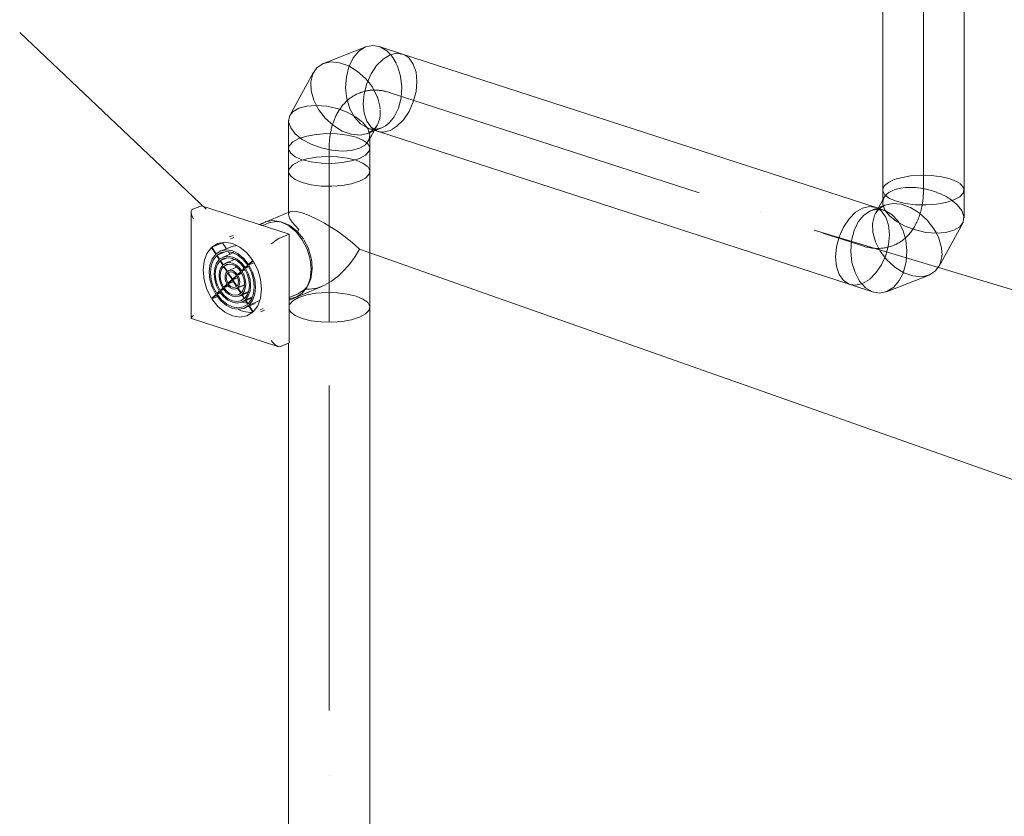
# Model space of a CAD drawing. Header units: millimetres. Extents: x 37142 to 74566, y 2709 to 34045.
# Tile 23 of 58: x 45538 to 47053, y 13811 to 15037. Entities that reach past the tile are written whole.
import ezdxf

# ---------------------------------------------------------------- set-up
doc = ezdxf.new("R2010")
doc.units = ezdxf.units.MM
doc.linetypes.add('ADSK_Осевая', pattern=[700, 500, -100, 0, -100])
for name, color, linetype, lineweight in [('G-____-____-DIMS', 111, 'Continuous', 9), ('M-EQPM-___-IDEN', 50, 'Continuous', 20), ('M-EQPM-____-OTLN', 50, 'Continuous', 20), ('M-HVAC-DUCT-CNTR', 70, 'ADSK_Осевая', 20), ('M-HVAC-DUCT-OTLN', 70, 'Continuous', 20)]:
    doc.layers.add(name, color=color, linetype=linetype, lineweight=lineweight)

# ---------------------------------------------------------------- blocks, each defined once
blk = doc.blocks.new('ADSK_Отвод_Круглый - Стандарт-V6-3D Вент Left')
at = {"layer": 'M-HVAC-DUCT-OTLN', "color": 5}
for p, q in [((46070.8, 14995.1), (46005.5, 14969.5)), ((46127.1, 14984), (46090.9, 14995.7)), ((46004.9, 14969.3), (46005.5, 14969.5)), ((45990, 14955.9), (45953.7, 14889.6)), ((45951.6, 14881.5), (45951.6, 14838.6)), ((46072.9, 14861.7), (46087.7, 14867.5)), ((46074.5, 14869.6), (46088.5, 14865.1)), ((46074.5, 14850), (46083.7, 14866.7)), ((46076.6, 14838.6), (46076.6, 14858.1))]:
    blk.add_line(p, q, dxfattribs=at)
at = {"layer": 'M-HVAC-DUCT-OTLN', "color": 171}
for p, q in [((46133.4, 14980.8), (46128.5, 14983.5)), ((46055.5, 14887), (46066.2, 14878.4)), ((46066.4, 14878.2), (46072.7, 14870.4)), ((46081.4, 14866.7), (46073.5, 14861.9)), ((46083, 14868.1), (46074.8, 14869.5)), ((46087.7, 14867.5), (46088.8, 14867.9)), ((46088.8, 14867.9), (46094.7, 14870.2)), ((46099.4, 14864.1), (46107.8, 14866.4)), ((46107.8, 14866.4), (46110.2, 14867.5)), ((46076.4, 14855.3), (46075.4, 14851.7))]:
    blk.add_line(p, q, dxfattribs=at)
at = {"layer": 'M-HVAC-DUCT-OTLN', "color": 151}
for p, q in [((46073.7, 14942.2), (46077.7, 14937.1)), ((46077.8, 14936.9), (46080.6, 14932.8)), ((46092.8, 14898.3), (46092.7, 14889.9)), ((46092.7, 14889.8), (46092, 14884.9)), ((46083.1, 14868.2), (46081.9, 14867.1)), ((46084.1, 14869.3), (46083.1, 14868.3)), ((46083.8, 14866.9), (46084.2, 14867.5)), ((46088.3, 14875.1), (46084.2, 14869.3)), ((46084.5, 14868.2), (46085, 14869.1)), ((46085, 14869.2), (46088.3, 14875.1)), ((46095.3, 14870.5), (46086.7, 14868.3)), ((46097.8, 14871.6), (46095.3, 14870.5)), ((46100.5, 14873.2), (46098, 14871.8))]:
    blk.add_line(p, q, dxfattribs=at)
at = {"layer": 'M-HVAC-DUCT-OTLN', "color": 7}
blk.add_line((46084.2, 14867.5), (46084.5, 14868.2), dxfattribs=at)
at = {"layer": 'M-HVAC-DUCT-OTLN', "color": 5}
for points in [[(46041.3, 14915.5, 0), (46039.5, 14932.1, 0), (46040.6, 14948.9, 0), (46044.6, 14964.5, 0), (46051.2, 14977.9, 0), (46059.9, 14988.3, 0), (46070.2, 14994.9, 0)], [(46070.2, 14994.9, 0), (46081.3, 14997.2, 0), (46092.5, 14995.1, 0)], [(46107.8, 14982.7, 0), (46097.1, 14976.2, 0), (46087.1, 14966.3, 0), (46078.6, 14953.5, 0), (46072, 14938.7, 0), (46067.9, 14922.9, 0), (46066.5, 14907.3, 0)], [(46128.5, 14983.5, 0), (46118.5, 14985.1, 0), (46107.8, 14982.7, 0)], [(45997.9, 14898.4, 0), (45990.4, 14912.9, 0), (45986.3, 14927.5, 0), (45985.7, 14941.4, 0), (45988.8, 14953.5, 0), (45995.4, 14963, 0), (46004.9, 14969.3, 0)], [(46074.5, 14869.6, 0), (46072.9, 14870.2, 0), (46062.3, 14876.5, 0), (46053.2, 14886.7, 0), (46046, 14899.9, 0), (46041.3, 14915.5, 0)], [(46073.5, 14861.9, 0), (46061.6, 14859.3, 0), (46048.2, 14860.5, 0), (46034.2, 14865.5, 0), (46020.6, 14873.9, 0), (46008.1, 14885.1, 0), (45997.9, 14898.4, 0)], [(46066.5, 14907.3, 0), (46067.9, 14892.9, 0), (46072, 14880.6, 0), (46078.6, 14871.2, 0), (46087.1, 14865.6, 0), (46088.5, 14865.1, 0)], [(45972.8, 14852.6, 0), (45962, 14861.1, 0), (45954.9, 14870.3, 0), (45951.7, 14879.4, 0), (45952.9, 14887.8, 0), (45953.7, 14889.6, 0)], [(46061, 14839, 0), (46048.7, 14835.6, 0), (46034, 14834.5, 0), (46018, 14835.9, 0), (46001.7, 14839.5, 0), (45986.3, 14845.2, 0), (45972.8, 14852.6, 0)], [(46075.4, 14851.7, 0), (46070.1, 14844.5, 0), (46061, 14839, 0)], [(45972.8, 14821.4, 0), (45962, 14825.9, 0), (45954.9, 14831.3, 0), (45951.7, 14837.2, 0), (45951.6, 14838.6, 0)], [(46076.5, 14840.1, 0), (46075.4, 14834.1, 0), (46070.1, 14828.4, 0), (46061, 14823.4, 0)], [(46061, 14823.4, 0), (46048.7, 14819.5, 0), (46034, 14816.9, 0), (46018, 14815.7, 0), (46001.7, 14816.1, 0), (45986.3, 14818.1, 0), (45972.8, 14821.4, 0)]]:
    blk.add_polyline3d(points, dxfattribs=at)
at = {"layer": 'M-HVAC-DUCT-OTLN', "color": 171}
for points in [[(46092.5, 14995.1, 0), (46103.1, 14988.8, 0), (46108.7, 14983.2, 0)], [(46005.8, 14969.6, 0), (46016.8, 14971.9, 0), (46030.2, 14970.7, 0), (46044.2, 14965.7, 0), (46057.9, 14957.3, 0), (46070.3, 14946.1, 0), (46073.7, 14942.2, 0)], [(46149.2, 14941.7, 0), (46147.8, 14956.2, 0), (46143.6, 14968.5, 0), (46137.1, 14977.8, 0), (46133.8, 14980.6, 0)], [(46110.6, 14867.7, 0), (46118.5, 14872.8, 0), (46128.5, 14882.8, 0), (46137.1, 14895.6, 0), (46143.6, 14910.4, 0), (46147.8, 14926.1, 0), (46149.2, 14941.7, 0)], [(45954, 14890.1, 0), (45958.2, 14895.1, 0), (45967.3, 14900.6, 0)], [(45967.3, 14900.6, 0), (45979.6, 14904, 0), (45994.2, 14905, 0)], [(45994.4, 14905, 0), (46010.2, 14903.7, 0), (46026.5, 14900.1, 0), (46041.9, 14894.4, 0), (46055.5, 14887, 0)], [(46072.9, 14870.1, 0), (46073.4, 14869.3, 0), (46075.9, 14863.2, 0)], [(45951.6, 14839.1, 0), (45952.9, 14843.2, 0), (45958.2, 14848.9, 0), (45967.3, 14853.8, 0)], [(45967.3, 14853.8, 0), (45979.6, 14857.8, 0), (45994.2, 14860.4, 0)], [(45994.6, 14860.4, 0), (46010.2, 14861.5, 0), (46026.5, 14861.1, 0), (46041.9, 14859.2, 0), (46055.5, 14855.8, 0)], [(46055.5, 14855.8, 0), (46066.2, 14851.3, 0), (46072, 14847.3, 0)], [(46076, 14862.7, 0), (46076.5, 14860.2, 0), (46076.4, 14855.5, 0)], [(46088.8, 14865, 0), (46097.1, 14863.9, 0), (46099.3, 14864.1, 0)], [(46072.2, 14847.1, 0), (46073.4, 14845.9, 0), (46076.5, 14840.1, 0)]]:
    blk.add_polyline3d(points, dxfattribs=at)
at = {"layer": 'M-HVAC-DUCT-OTLN', "color": 151}
for points in [[(46109.2, 14982.6, 0), (46112.3, 14978.7, 0), (46117.3, 14970, 0)], [(46117.5, 14969.6, 0), (46119.4, 14965.4, 0), (46124.1, 14949.9, 0)], [(46124.1, 14949.9, 0), (46125.9, 14933.2, 0), (46124.8, 14916.5, 0), (46120.8, 14900.8, 0), (46114.3, 14887.4, 0), (46108.1, 14879.5, 0)], [(46080.6, 14932.8, 0), (46088.1, 14918.3, 0), (46088.8, 14916.5, 0)], [(46088.9, 14916.2, 0), (46092.2, 14903.7, 0), (46092.7, 14899.4, 0)], [(46091.9, 14884.6, 0), (46089.6, 14877.7, 0), (46088.4, 14875.3, 0)], [(46086.6, 14868.3, 0), (46084.1, 14868.1, 0), (46083, 14868.1, 0)], [(46107.7, 14879.1, 0), (46105.5, 14877, 0), (46100.8, 14873.4, 0)]]:
    blk.add_polyline3d(points, dxfattribs=at)
blk = doc.blocks.new('ADSK_Отвод_Круглый - Стандарт-V7-3D Вент Left')
at = {"layer": 'M-HVAC-DUCT-OTLN', "color": 171}
for p, q in [((46881.8, 14789.8), (46876.4, 14787.2)), ((46887, 14791.7), (46881.8, 14789.8)), ((46970, 14791.8), (46963.9, 14793.6)), ((46976, 14789.6), (46970, 14791.8)), ((46991.1, 14776), (46990.4, 14778.2)), ((46868.5, 14763.8), (46869.2, 14764.8)), ((46869.4, 14765.1), (46870.4, 14766.4)), ((46848.2, 14743.1), (46858.4, 14745.1)), ((46855.7, 14747.7), (46857.4, 14746.9)), ((46859.5, 14745.1), (46868.9, 14743.4)), ((46868.3, 14743.7), (46861.1, 14746)), ((46869.4, 14751.4), (46862.5, 14748.7)), ((46869.1, 14743.4), (46869.9, 14743.1)), ((46944.9, 14714.9), (46948.7, 14708.3)), ((46956.6, 14685.4), (46957.3, 14674.6)), ((46845.7, 14637), (46835, 14630.6))]:
    blk.add_line(p, q, dxfattribs=at)
at = {"layer": 'M-HVAC-DUCT-OTLN', "color": 5}
for p, q in [((46866.2, 14774.6), (46866.2, 14755.1)), ((46991.2, 14731.8), (46991.2, 14774.6)), ((46868.3, 14763.3), (46854.4, 14737.9)), ((46862.5, 14748.7), (46848.1, 14743)), ((46859.2, 14746.6), (46854.2, 14748.2)), ((46847.5, 14742.8), (46848.1, 14743)), ((46952.8, 14657.4), (46989.1, 14723.7)), ((46872, 14618.1), (46937.3, 14643.7)), ((46815.7, 14629.3), (46851.9, 14617.5))]:
    blk.add_line(p, q, dxfattribs=at)
at = {"layer": 'M-HVAC-DUCT-OTLN', "color": 151}
for p, q in [((46881.8, 14774.2), (46887, 14776)), ((46876.3, 14771.4), (46881.8, 14774.2)), ((46949, 14771.1), (46956.5, 14768.1)), ((46956.9, 14767.9), (46963.5, 14764.6)), ((46963.6, 14764.5), (46970, 14760.7)), ((46970.2, 14760.6), (46972.9, 14758.7)), ((46857.4, 14746.9), (46858.9, 14746.1)), ((46858.7, 14745.1), (46859.5, 14745.1)), ((46861, 14746), (46859.2, 14746.6))]:
    blk.add_line(p, q, dxfattribs=at)
at = {"layer": 'M-HVAC-DUCT-OTLN', "color": 7}
blk.add_line((46858.9, 14746.1), (46859.9, 14745.5), dxfattribs=at)
at = {"layer": 'M-HVAC-DUCT-OTLN', "color": 171}
for points in [[(46963.5, 14793.7, 0), (46956.5, 14795.2, 0), (46941.1, 14797.1, 0), (46924.8, 14797.5, 0), (46908.8, 14796.4, 0), (46894.1, 14793.7, 0), (46887.5, 14791.9, 0)], [(46868.9, 14781.4, 0), (46867.4, 14779.2, 0), (46866.2, 14775.1, 0)], [(46876.1, 14787, 0), (46872.7, 14784.8, 0), (46869, 14781.5, 0)], [(46985.1, 14784.5, 0), (46980.8, 14787.3, 0), (46976.2, 14789.5, 0)], [(46990.4, 14778.2, 0), (46987.9, 14781.9, 0), (46985.2, 14784.4, 0)], [(46866.2, 14755.8, 0), (46867.4, 14761.5, 0), (46868.3, 14763.3, 0)], [(46854.7, 14738.6, 0), (46859.7, 14745, 0), (46869.3, 14751.3, 0)], [(46860.3, 14745.2, 0), (46864.2, 14742, 0), (46870.8, 14732.7, 0), (46874.9, 14720.4, 0), (46876.3, 14706.2, 0)], [(46869.9, 14751.6, 0), (46881.1, 14754, 0), (46894.5, 14752.7, 0), (46908.6, 14747.8, 0), (46922.2, 14739.4, 0), (46934.6, 14728.2, 0), (46944.9, 14714.9, 0)], [(46973, 14758.6, 0), (46980.8, 14752.1, 0), (46987.9, 14743, 0), (46991.1, 14733.9, 0)], [(46870.3, 14742.9, 0), (46880.5, 14736.7, 0), (46889.6, 14726.6, 0), (46896.8, 14713.3, 0), (46901.4, 14697.8, 0)], [(46876.3, 14705.9, 0), (46874.9, 14690.3, 0), (46870.8, 14674.6, 0), (46864.2, 14659.8, 0), (46855.7, 14647, 0), (46846.2, 14637.5, 0)], [(46948.9, 14708.1, 0), (46952.4, 14700.4, 0), (46956.5, 14685.7, 0)], [(46901.5, 14697.6, 0), (46903.3, 14681.1, 0), (46902.2, 14664.4, 0), (46898.2, 14648.8, 0), (46897.6, 14647.2, 0)], [(46957.2, 14674.2, 0), (46957.1, 14671.9, 0), (46954, 14659.8, 0)], [(46897.5, 14646.9, 0), (46891.6, 14635.3, 0), (46882.9, 14625, 0), (46872.6, 14618.4, 0)], [(46835, 14630.6, 0), (46824.3, 14628.1, 0), (46815.9, 14629.2, 0)]]:
    blk.add_polyline3d(points, dxfattribs=at)
at = {"layer": 'M-HVAC-DUCT-OTLN', "color": 5}
for points in [[(46866.2, 14774.6, 0), (46866.3, 14773.2, 0), (46869.4, 14767.3, 0), (46876.6, 14761.9, 0), (46887.3, 14757.4, 0)], [(46975.5, 14759.4, 0), (46984.6, 14764.4, 0), (46989.9, 14770.1, 0), (46991.1, 14776, 0)], [(46887.3, 14757.4, 0), (46900.8, 14754.1, 0), (46916.3, 14752.1, 0), (46932.6, 14751.7, 0), (46948.6, 14752.9, 0), (46963.2, 14755.5, 0), (46975.5, 14759.4, 0)], [(46793.6, 14671.5, 0), (46795, 14687.2, 0), (46799.1, 14702.9, 0), (46805.7, 14717.7, 0), (46814.3, 14730.5, 0), (46824.3, 14740.4, 0), (46835, 14746.9, 0)], [(46835, 14746.9, 0), (46845.7, 14749.3, 0), (46855.7, 14747.7, 0)], [(46887.3, 14726.3, 0), (46876.6, 14734.8, 0), (46869.4, 14743.9, 0), (46866.3, 14753.1, 0), (46866.2, 14755.8, 0)], [(46818.7, 14663.4, 0), (46816.9, 14680.1, 0), (46818, 14696.8, 0), (46822, 14712.4, 0), (46828.5, 14725.9, 0), (46837.2, 14736.2, 0), (46847.5, 14742.8, 0)], [(46862.2, 14680.4, 0), (46854.7, 14694.9, 0), (46850.6, 14709.6, 0), (46850.1, 14723.4, 0), (46853.2, 14735.5, 0), (46854.7, 14738.6, 0)], [(46991.1, 14733.9, 0), (46989.9, 14725.4, 0), (46984.6, 14718.2, 0), (46975.5, 14712.7, 0)], [(46975.5, 14712.7, 0), (46963.2, 14709.3, 0), (46948.6, 14708.2, 0), (46932.6, 14709.5, 0), (46916.3, 14713.2, 0), (46900.8, 14718.9, 0), (46887.3, 14726.3, 0)], [(46815.7, 14629.3, 0), (46814.3, 14629.8, 0), (46805.7, 14635.5, 0), (46799.1, 14644.8, 0), (46795, 14657.1, 0), (46793.6, 14671.5, 0)], [(46937.9, 14644, 0), (46926, 14641.3, 0), (46912.6, 14642.6, 0), (46898.6, 14647.5, 0), (46884.9, 14655.9, 0), (46872.5, 14667.1, 0), (46862.2, 14680.4, 0)], [(46872.6, 14618.4, 0), (46861.5, 14616.1, 0), (46850.3, 14618.1, 0), (46839.7, 14624.4, 0), (46830.5, 14634.6, 0), (46823.4, 14647.9, 0), (46818.7, 14663.4, 0)], [(46954, 14659.8, 0), (46947.4, 14650.3, 0), (46937.9, 14644, 0)]]:
    blk.add_polyline3d(points, dxfattribs=at)
at = {"layer": 'M-HVAC-DUCT-OTLN', "color": 151}
for points in [[(46887.2, 14776.1, 0), (46894.1, 14777.6, 0), (46900.6, 14778.4, 0)], [(46901, 14778.5, 0), (46908.8, 14778.7, 0), (46916.2, 14778.4, 0)], [(46916.6, 14778.4, 0), (46924.8, 14777.4, 0), (46932.6, 14775.9, 0)], [(46933, 14775.8, 0), (46941.1, 14773.8, 0), (46948.7, 14771.2, 0)], [(46870.6, 14766.6, 0), (46872.7, 14768.7, 0), (46876.2, 14771.3, 0)]]:
    blk.add_polyline3d(points, dxfattribs=at)
blk = doc.blocks.new('ADSK_Бытовой вентилятор накладной - 200-V10-3D Вент Left')
at = {"layer": 'M-EQPM-____-OTLN', "color": 5}
for p, q in [((45817.6, 14750.6), (45804.3, 14745.1)), ((45817.6, 14750.6), (45952.5, 14706.8)), ((45801.8, 14740.3), (45801.8, 14577.6)), ((45921.3, 14724), (45911.8, 14720)), ((45867.4, 14701.6), (45862.4, 14699.5)), ((45952.5, 14706.8), (45939.3, 14701.3)), ((45952.5, 14706.8), (45952.5, 14539.4)), ((45833.1, 14686.3), (45839.7, 14675.9)), ((45833.6, 14686.8), (45850.2, 14693.6)), ((45840.3, 14676.4), (45833.6, 14686.8)), ((45863.5, 14687.5), (45846.9, 14680.6)), ((45850.2, 14693.6), (45856.1, 14684.4)), ((45841.1, 14673.8), (45845, 14667.6)), ((45841.6, 14674.3), (45854.3, 14679.6)), ((45845.6, 14668.1), (45841.6, 14674.3)), ((45846.9, 14666), (45856.6, 14670)), ((45846.9, 14666), (45851.7, 14669.1)), ((45867.3, 14678.3), (45850.8, 14671.4)), ((45871.2, 14669), (45854.6, 14662.1)), ((45859.2, 14679.6), (45861.5, 14675.8)), ((45866, 14668.9), (45867, 14667.3)), ((45846.4, 14665.5), (45850.3, 14659.3)), ((45850.9, 14659.8), (45846.9, 14666)), ((45851.7, 14657.2), (45857, 14648.9)), ((45852.2, 14657.7), (45858.5, 14660.3)), ((45852.2, 14657.7), (45855.6, 14659.8)), ((45857.5, 14649.4), (45852.2, 14657.7)), ((45872, 14655.8), (45859.4, 14650.6)), ((45883.5, 14654.2), (45879.5, 14650.5)), ((45880, 14649.7), (45884, 14653.3)), ((45888.8, 14659), (45884.8, 14655.4)), ((45885.3, 14654.6), (45889.3, 14658.2)), ((45885.3, 14654.6), (45890.1, 14656.6)), ((45896.7, 14666.3), (45890.1, 14660.2)), ((45890.6, 14659.4), (45897.2, 14665.5)), ((45890.6, 14659.4), (45898.6, 14662.7)), ((45858.3, 14646.9), (45864.6, 14636.9)), ((45858.8, 14647.4), (45861.8, 14648.6)), ((45858.8, 14647.4), (45860.4, 14648.3)), ((45865.2, 14637.4), (45858.8, 14647.4)), ((45871.5, 14643.2), (45865.2, 14637.4)), ((45865.7, 14636.6), (45872.1, 14642.4)), ((45865.7, 14636.6), (45873.3, 14639.8)), ((45878.2, 14649.3), (45872.8, 14644.4)), ((45873.4, 14643.6), (45878.7, 14648.5)), ((45873.4, 14643.6), (45879.8, 14646.3)), ((45880, 14649.7), (45884.8, 14651.7)), ((45850.3, 14623.8), (45846.4, 14620.2)), ((45846.9, 14619.3), (45850.9, 14623)), ((45857, 14629.9), (45851.7, 14625)), ((45852.2, 14624.2), (45857.5, 14629.1)), ((45852.2, 14624.2), (45859.1, 14627.1)), ((45864.6, 14636.9), (45858.3, 14631.1)), ((45858.8, 14630.3), (45865.2, 14636.1)), ((45858.8, 14630.3), (45866.8, 14633.6)), ((45864.6, 14636.9), (45865.3, 14637.2)), ((45865.2, 14636.1), (45871.5, 14626.1)), ((45872.1, 14626.6), (45865.7, 14636.6)), ((45870.9, 14622.9), (45883.5, 14628.1)), ((45872.8, 14624.1), (45878.2, 14615.8)), ((45873.4, 14624.6), (45883.7, 14628.9)), ((45878.7, 14616.3), (45873.4, 14624.6)), ((45839.7, 14614.1), (45833.1, 14608)), ((45833.6, 14607.2), (45840.3, 14613.3)), ((45833.6, 14607.2), (45842.2, 14610.8)), ((45845, 14618.9), (45841.1, 14615.3)), ((45841.6, 14614.5), (45845.6, 14618.1)), ((45841.6, 14614.5), (45846.7, 14616.6)), ((45846.9, 14619.3), (45852.1, 14621.5)), ((45875.7, 14611.4), (45892.3, 14618.2)), ((45878.6, 14612.3), (45880.9, 14611.4)), ((45879.5, 14613.7), (45883.5, 14607.5)), ((45879.6, 14602.1), (45896.1, 14609)), ((45880, 14614.2), (45889.8, 14618.3)), ((45884, 14608), (45880, 14614.2)), ((45885.3, 14605.9), (45895.9, 14610.3)), ((45952.5, 14609.2), (45966.6, 14615)), ((45882.8, 14592.6), (45890.1, 14597.1)), ((45883.4, 14592.9), (45900, 14599.8)), ((45884.8, 14605.4), (45888.8, 14599.2)), ((45889.3, 14599.7), (45885.3, 14605.9)), ((45890.1, 14597.1), (45896.7, 14586.7)), ((45890.6, 14597.6), (45907.2, 14604.5)), ((45897.2, 14587.2), (45890.6, 14597.6)), ((45907.7, 14590.5), (45912.7, 14592.6)), ((45802.1, 14577.2), (45935.3, 14534)), ((45939.3, 14533.9), (45952.5, 14539.4))]:
    blk.add_line(p, q, dxfattribs=at)
at = {"layer": 'M-EQPM-____-OTLN', "color": 151}
for p, q in [((45938.2, 14725.8), (45938.9, 14725.7)), ((45940.1, 14725.4), (45940.8, 14725.3)), ((45941.2, 14725.2), (45942.1, 14724.9)), ((45981.5, 14628.4), (45979.1, 14624.8))]:
    blk.add_line(p, q, dxfattribs=at)
at = {"layer": 'M-EQPM-____-OTLN', "color": 171}
for p, q in [((45975.2, 14698.2), (45982.2, 14684.7)), ((45982.3, 14684.3), (45986.6, 14669.9)), ((45986.9, 14668.7), (45988.2, 14655.2)), ((45988.2, 14655.2), (45988.1, 14653.2))]:
    blk.add_line(p, q, dxfattribs=at)
at = {"layer": 'M-EQPM-____-OTLN', "color": 5}
for points in [[(45804.3, 14745.1, 0), (45802.9, 14744, 0), (45802, 14742.1, 0), (45801.8, 14739.7, 0), (45802.3, 14736.8, 0), (45803.5, 14733.7, 0), (45805.2, 14730.6, 0)], [(45925.1, 14691.7, 0), (45927.3, 14693.6, 0), (45929.8, 14695.5, 0), (45932.4, 14697.4, 0), (45934.9, 14699, 0), (45937.3, 14700.4, 0), (45939.3, 14701.3, 0)], [(45833.1, 14608, 0), (45826.1, 14621.8, 0), (45821.7, 14636.6, 0), (45820.2, 14651.3, 0), (45821.7, 14665.1, 0), (45826.1, 14677.1, 0), (45833.1, 14686.3, 0)], [(45833.6, 14686.8, 0), (45842.9, 14692.5, 0), (45853.6, 14694.4, 0), (45865.2, 14692.6, 0), (45876.7, 14687, 0), (45887.4, 14678, 0), (45896.7, 14666.3, 0)], [(45863.5, 14687.5, 0), (45864.1, 14687.8, 0), (45872.1, 14689.3, 0)], [(45839.7, 14675.9, 0), (45834.2, 14668.6, 0), (45830.7, 14659.2, 0), (45829.6, 14648.3, 0), (45830.7, 14636.6, 0), (45834.2, 14625, 0), (45839.7, 14614.1, 0)], [(45841.1, 14615.3, 0), (45835.8, 14625.6, 0), (45832.6, 14636.6, 0), (45831.4, 14647.7, 0), (45832.6, 14658, 0), (45835.8, 14666.9, 0), (45841.1, 14673.8, 0)], [(45890.1, 14660.2, 0), (45882.8, 14669.5, 0), (45874.3, 14676.5, 0), (45865.2, 14680.9, 0), (45856.1, 14682.4, 0), (45847.6, 14680.9, 0), (45840.3, 14676.4, 0)], [(45841.6, 14674.3, 0), (45848.5, 14678.6, 0), (45856.6, 14680, 0), (45865.2, 14678.6, 0), (45873.8, 14674.4, 0), (45881.8, 14667.8, 0), (45888.8, 14659, 0)], [(45884.8, 14655.4, 0), (45879, 14662.6, 0), (45872.3, 14668.2, 0), (45865.2, 14671.6, 0), (45858, 14672.8, 0), (45851.3, 14671.6, 0), (45845.6, 14668.1, 0)], [(45852.3, 14669.3, 0), (45858.5, 14670.4, 0), (45865.2, 14669.3, 0), (45871.8, 14666.1, 0), (45878.1, 14660.9, 0), (45883.5, 14654.2, 0)], [(45845, 14667.6, 0), (45840.7, 14661.9, 0), (45838, 14654.4, 0), (45837.1, 14645.9, 0), (45838, 14636.7, 0), (45840.7, 14627.5, 0), (45845, 14618.9, 0)], [(45846.4, 14620.2, 0), (45842.3, 14628.1, 0), (45839.8, 14636.7, 0), (45838.9, 14645.3, 0), (45839.8, 14653.3, 0), (45842.3, 14660.2, 0), (45846.4, 14665.5, 0)], [(45850.3, 14659.3, 0), (45847.2, 14655.1, 0), (45845.2, 14649.7, 0), (45844.6, 14643.4, 0), (45845.2, 14636.7, 0), (45847.2, 14630.1, 0), (45850.3, 14623.8, 0)], [(45851.7, 14625, 0), (45848.8, 14630.7, 0), (45847, 14636.8, 0), (45846.4, 14642.8, 0), (45847, 14648.5, 0), (45848.8, 14653.4, 0), (45851.7, 14657.2, 0)], [(45879.5, 14650.5, 0), (45875.3, 14655.8, 0), (45870.4, 14659.8, 0), (45865.2, 14662.3, 0), (45860, 14663.2, 0), (45855.1, 14662.3, 0), (45850.9, 14659.8, 0)], [(45856, 14660, 0), (45860.4, 14660.8, 0), (45865.2, 14660, 0), (45869.9, 14657.7, 0), (45874.3, 14654.1, 0), (45878.2, 14649.3, 0)], [(45884, 14653.3, 0), (45888, 14645.3, 0), (45890.5, 14636.8, 0), (45891.4, 14628.2, 0), (45890.5, 14620.2, 0), (45888, 14613.3, 0), (45884, 14608, 0)], [(45885.3, 14605.9, 0), (45889.6, 14611.6, 0), (45892.4, 14619.1, 0), (45893.3, 14627.6, 0), (45892.4, 14636.8, 0), (45889.6, 14646, 0), (45885.3, 14654.6, 0)], [(45889.3, 14658.2, 0), (45894.5, 14647.9, 0), (45897.8, 14636.9, 0), (45898.9, 14625.8, 0), (45897.8, 14615.5, 0), (45894.5, 14606.6, 0), (45889.3, 14599.7, 0)], [(45890.6, 14597.6, 0), (45896.1, 14604.9, 0), (45899.6, 14614.3, 0), (45900.8, 14625.2, 0), (45899.6, 14636.9, 0), (45896.1, 14648.5, 0), (45890.6, 14659.4, 0)], [(45897.2, 14665.5, 0), (45904.2, 14651.7, 0), (45908.6, 14636.9, 0), (45910.1, 14622.2, 0), (45908.6, 14608.4, 0), (45904.2, 14596.4, 0), (45897.2, 14587.2, 0)], [(45857, 14648.9, 0), (45855.3, 14646.7, 0), (45854.3, 14643.7, 0), (45853.9, 14640.4, 0), (45854.3, 14636.8, 0), (45855.3, 14633.2, 0), (45857, 14629.9, 0)], [(45858.3, 14631.1, 0), (45856.9, 14633.9, 0), (45856.1, 14636.8, 0), (45855.8, 14639.8, 0), (45856.1, 14642.6, 0), (45856.9, 14645, 0), (45858.3, 14646.9, 0)], [(45872.8, 14644.4, 0), (45870.6, 14647.2, 0), (45868, 14649.4, 0), (45865.2, 14650.7, 0), (45862.4, 14651.2, 0), (45859.8, 14650.7, 0), (45857.5, 14649.4, 0)], [(45860.7, 14648.4, 0), (45862.9, 14648.8, 0), (45865.2, 14648.4, 0), (45867.5, 14647.3, 0), (45869.6, 14645.5, 0), (45871.5, 14643.2, 0)], [(45872.1, 14642.4, 0), (45873.4, 14639.6, 0), (45874.3, 14636.7, 0), (45874.5, 14633.7, 0), (45874.3, 14630.9, 0), (45873.4, 14628.5, 0), (45872.1, 14626.6, 0)], [(45873.4, 14624.6, 0), (45875, 14626.8, 0), (45876.1, 14629.8, 0), (45876.4, 14633.1, 0), (45876.1, 14636.7, 0), (45875, 14640.3, 0), (45873.4, 14643.6, 0)], [(45878.7, 14648.5, 0), (45881.5, 14642.8, 0), (45883.3, 14636.7, 0), (45883.9, 14630.7, 0), (45883.3, 14625, 0), (45881.5, 14620.1, 0), (45878.7, 14616.3, 0)], [(45880, 14614.2, 0), (45883.1, 14618.4, 0), (45885.1, 14623.8, 0), (45885.8, 14630.1, 0), (45885.1, 14636.8, 0), (45883.1, 14643.4, 0), (45880, 14649.7, 0)], [(45850.9, 14623, 0), (45855.1, 14617.7, 0), (45860, 14613.7, 0), (45865.2, 14611.2, 0), (45870.4, 14610.3, 0), (45875.3, 14611.2, 0), (45879.5, 14613.7, 0)], [(45878.2, 14615.8, 0), (45874.3, 14613.5, 0), (45869.9, 14612.7, 0), (45865.2, 14613.5, 0), (45860.4, 14615.8, 0), (45856, 14619.4, 0), (45852.2, 14624.2, 0)], [(45857.5, 14629.1, 0), (45859.8, 14626.3, 0), (45862.4, 14624.1, 0), (45865.2, 14622.8, 0), (45868, 14622.3, 0), (45870.6, 14622.8, 0), (45872.8, 14624.1, 0)], [(45871.5, 14626.1, 0), (45869.6, 14625.1, 0), (45867.5, 14624.7, 0), (45865.2, 14625.1, 0), (45862.9, 14626.2, 0), (45860.7, 14628, 0), (45858.8, 14630.3, 0)], [(45840.3, 14613.3, 0), (45847.6, 14604, 0), (45856.1, 14597, 0), (45865.2, 14592.6, 0), (45874.3, 14591.1, 0), (45882.7, 14592.6, 0)], [(45888.8, 14599.2, 0), (45881.8, 14594.9, 0), (45873.8, 14593.5, 0), (45865.2, 14594.9, 0), (45856.6, 14599.1, 0), (45848.5, 14605.7, 0), (45841.6, 14614.5, 0)], [(45845.6, 14618.1, 0), (45851.3, 14610.9, 0), (45858, 14605.3, 0), (45865.2, 14601.9, 0), (45872.3, 14600.7, 0), (45879, 14601.9, 0), (45884.8, 14605.4, 0)], [(45883.5, 14607.5, 0), (45878.1, 14604.2, 0), (45871.8, 14603.1, 0), (45865.2, 14604.2, 0), (45858.5, 14607.4, 0), (45852.3, 14612.6, 0), (45846.9, 14619.3, 0)], [(45896.7, 14586.7, 0), (45887.4, 14581, 0), (45876.7, 14579.1, 0), (45865.2, 14580.9, 0), (45853.6, 14586.5, 0), (45842.9, 14595.5, 0), (45833.6, 14607.2, 0)], [(45880.3, 14602.3, 0), (45881.7, 14601.8, 0), (45887.8, 14600.5, 0)], [(45802.1, 14577.2, 0), (45802, 14577.2, 0), (45801.8, 14577.7, 0), (45802.3, 14578.7, 0), (45803.5, 14580.1, 0), (45805.2, 14581.8, 0)], [(45874.7, 14590.8, 0), (45881.7, 14587.8, 0), (45893.2, 14586, 0), (45896.5, 14586.1, 0)], [(45939.3, 14533.9, 0), (45937.3, 14533.6, 0), (45934.9, 14534.1, 0), (45932.4, 14535.4, 0), (45929.8, 14537.4, 0), (45927.3, 14540, 0), (45925.1, 14542.9, 0)]]:
    blk.add_polyline3d(points, dxfattribs=at)
at = {"layer": 'M-EQPM-____-OTLN', "color": 151}
for points in [[(45921.8, 14724.2, 0), (45932.5, 14726.2, 0), (45937.9, 14725.8, 0)], [(45978.7, 14624.4, 0), (45975.2, 14620.6, 0), (45966, 14614.8, 0)]]:
    blk.add_polyline3d(points, dxfattribs=at)
at = {"layer": 'M-EQPM-____-OTLN', "color": 171}
for points in [[(45942.1, 14724.9, 0), (45943.9, 14724.4, 0), (45952.5, 14720.6, 0)], [(45952.7, 14720.5, 0), (45955.4, 14718.8, 0), (45964.5, 14711.5, 0)], [(45964.8, 14711.1, 0), (45966, 14709.9, 0), (45974.4, 14699.4, 0)], [(45988.1, 14652.8, 0), (45986.6, 14641.5, 0), (45985.7, 14638.1, 0)], [(45985.7, 14637.9, 0), (45982.2, 14629.7, 0), (45981.5, 14628.4, 0)]]:
    blk.add_polyline3d(points, dxfattribs=at)
blk = doc.blocks.new('ADSK_Тройник_Круглый - Стандарт-V12-3D Вент Left')
at = {"layer": 'M-HVAC-DUCT-OTLN', "color": 171}
for p, q in [((45972.5, 14820.5), (45967.3, 14818.5)), ((45974.5, 14821.1), (45972.8, 14820.6)), ((46055.5, 14820.6), (46053.6, 14821.1)), ((45967.3, 14818.5), (45958.2, 14813.6)), ((46076.5, 14804.8), (46073.4, 14810.7)), ((45951.6, 14739), (45951.6, 14737.2)), ((45915.6, 14725.4), (45908.6, 14721.3)), ((45916.2, 14725.7), (45915.7, 14725.4)), ((45965.4, 14710.4), (45967.3, 14713.9)), ((45954.1, 14607.8), (45963.1, 14609.8)), ((45952.5, 14607.7), (45953.9, 14607.7)), ((46075.9, 14597.6), (46076.5, 14595.5))]:
    blk.add_line(p, q, dxfattribs=at)
at = {"layer": 'M-HVAC-DUCT-OTLN', "color": 151}
for p, q in [((46026.5, 14825.8), (46010.2, 14826.3)), ((45977.9, 14622.2), (45976.8, 14622.4))]:
    blk.add_line(p, q, dxfattribs=at)
at = {"layer": 'M-HVAC-DUCT-OTLN', "color": 5}
for p, q in [((45951.6, 14803.3), (45951.6, 14739)), ((46076.6, 14594.1), (46076.6, 14803.3)), ((45954.6, 14741.6), (45915.7, 14725.4)), ((45963.7, 14610), (46002.6, 14626.2))]:
    blk.add_line(p, q, dxfattribs=at)
at = {"layer": 'M-HVAC-DUCT-OTLN', "color": 151}
for points in [[(45985.8, 14823.8, 0), (45979.6, 14822.5, 0), (45974.5, 14821.1, 0)], [(46010.1, 14826.3, 0), (45994.2, 14825.1, 0), (45986.1, 14823.9, 0)], [(46053.6, 14821.1, 0), (46041.9, 14823.9, 0), (46026.6, 14825.8, 0)]]:
    blk.add_polyline3d(points, dxfattribs=at)
at = {"layer": 'M-HVAC-DUCT-OTLN', "color": 171}
for points in [[(46073.3, 14810.8, 0), (46066.2, 14816, 0), (46055.5, 14820.6, 0)], [(45958, 14813.4, 0), (45952.9, 14807.9, 0), (45951.6, 14803.8, 0)], [(45951.6, 14737.2, 0), (45951.7, 14738.4, 0), (45952.6, 14740.2, 0)], [(45967.3, 14713.9, 0), (45961.6, 14719.9, 0), (45957.1, 14725.4, 0), (45953.8, 14730.4, 0), (45952, 14734.8, 0), (45951.6, 14737.2, 0)], [(46000.7, 14625.5, 0), (45995.1, 14623.6, 0), (45983.5, 14621.9, 0), (45977.9, 14622.2, 0)], [(45952.2, 14597.3, 0), (45952.9, 14598.6, 0), (45958.2, 14604.3, 0), (45967.1, 14609.2, 0)], [(45967.3, 14609.3, 0), (45979.6, 14613.2, 0), (45993.7, 14615.8, 0)], [(45994.2, 14615.8, 0), (46010.2, 14617, 0), (46026.5, 14616.6, 0), (46041.9, 14614.6, 0), (46055.5, 14611.3, 0)], [(46055.5, 14611.3, 0), (46066.2, 14606.8, 0), (46070.6, 14603.9, 0)], [(46071, 14603.6, 0), (46073.4, 14601.4, 0), (46075.9, 14597.6, 0)]]:
    blk.add_polyline3d(points, dxfattribs=at)
at = {"layer": 'M-HVAC-DUCT-OTLN', "color": 5}
for points in [[(46061, 14788.2, 0), (46070.1, 14793.1, 0), (46075.4, 14798.8, 0), (46076.5, 14804.8, 0)], [(45951.6, 14803.3, 0), (45951.7, 14801.9, 0), (45954.9, 14796, 0), (45962, 14790.7, 0), (45972.8, 14786.1, 0)], [(45972.8, 14786.1, 0), (45986.3, 14782.8, 0), (46001.7, 14780.8, 0), (46018, 14780.4, 0), (46034, 14781.6, 0), (46048.7, 14784.2, 0), (46061, 14788.2, 0)], [(45953.4, 14741, 0), (45957.4, 14742.3, 0), (45963.9, 14741.9, 0), (45972.8, 14739.6, 0)], [(45972.8, 14739.6, 0), (45983.5, 14735.5, 0), (45995.1, 14730.1, 0), (46006.7, 14723.7, 0), (46017.9, 14717, 0), (46028.3, 14710.1, 0), (46037.9, 14703.2, 0), (46046.5, 14696.4, 0), (46054.3, 14689.8, 0), (46061, 14683.5, 0)], [(45939.7, 14725.9, 0), (45927.5, 14727.8, 0), (45916.2, 14725.7, 0)], [(45986.5, 14652.5, 0), (45984.9, 14668.1, 0), (45980.2, 14683.6, 0), (45972.8, 14698.1, 0), (45963.1, 14710.5, 0), (45951.8, 14720, 0), (45939.7, 14725.9, 0)], [(46061, 14683.5, 0), (46054.3, 14672.4, 0), (46046.5, 14661.8, 0), (46037.9, 14651.8, 0), (46028.3, 14642.6, 0), (46017.9, 14634.6, 0), (46006.7, 14628.1, 0), (46000.7, 14625.5, 0)], [(45963.1, 14609.8, 0), (45972.8, 14615.9, 0), (45980.2, 14625.5, 0), (45984.9, 14638, 0), (45986.5, 14652.5, 0)], [(46076.5, 14595.5, 0), (46075.4, 14589.5, 0), (46070.1, 14583.9, 0), (46061, 14578.9, 0)], [(45972.8, 14576.9, 0), (45962, 14581.4, 0), (45954.9, 14586.8, 0), (45952.1, 14591.2, 0)], [(46061, 14578.9, 0), (46048.7, 14574.9, 0), (46034, 14572.3, 0), (46018, 14571.2, 0), (46001.7, 14571.6, 0), (45986.3, 14573.5, 0), (45972.8, 14576.9, 0)]]:
    blk.add_polyline3d(points, dxfattribs=at)

msp = doc.modelspace()

# ---------------------------------------------------------------- linework, layer by layer
at = {"layer": 'G-____-____-DIMS', "lineweight": 20}
for p, q in [((46760.7, 14712.8), (47197.1, 14581.9)), ((46061, 14683.5), (47086.2, 14321.8))]:
    msp.add_line(p, q, dxfattribs=at)
at = {"layer": 'M-EQPM-___-IDEN'}
msp.add_line((45824.9, 14745.1), (45537.9, 15017.1), dxfattribs=at)
at = {"layer": 'M-HVAC-DUCT-CNTR', "color": 171}
for p, q in [((46928.7, 14774.6), (46928.7, 15716.4)), ((46928.7, 14774.6), (46928.7, 15716.4)), ((46107.8, 14924.5), (46814.3, 14695.4)), ((46107.8, 14924.5), (46798.5, 14700.6)), ((46014.1, 14803.3), (46014.1, 14815.8)), ((46014.1, 14803.3), (46014.1, 14815.8)), ((46014.1, 14780.5), (46014.1, 14594.1)), ((46014.1, 11873.5), (46014.1, 14571.3)), ((46014.1, 11873.5), (46014.1, 14571.3))]:
    msp.add_line(p, q, dxfattribs=at)
at = {"layer": 'M-HVAC-DUCT-CNTR', "color": 151}
for p, q in [((46014.1, 14816), (46014.1, 14838.6)), ((46014.1, 14816), (46014.1, 14838.6)), ((46014.1, 14803.3), (46014.1, 14780.5)), ((46798.5, 14700.6), (46814.3, 14695.4)), ((46814.6, 14695.4), (46835, 14688.7)), ((46814.6, 14695.4), (46835, 14688.7)), ((46014.1, 14571.4), (46014.1, 14594.1)), ((46014.1, 14571.4), (46014.1, 14594.1))]:
    msp.add_line(p, q, dxfattribs=at)
at = {"layer": 'M-HVAC-DUCT-CNTR', "color": 171}
for centre, start_param, end_param in [((46107.8, 14808.3), 6.18524, 7.316068), ((46835, 14805), 2.603679, 3.967093)]:
    msp.add_ellipse(centre, major_axis=(-48, 115.4), ratio=0.69725, start_param=start_param, end_param=end_param, dxfattribs=at)
at = {"layer": 'M-HVAC-DUCT-CNTR', "color": 151}
for centre, start_param, end_param in [((46107.8, 14808.3), 5.745272, 6.18524), ((46835, 14805), 3.967093, 4.174476)]:
    msp.add_ellipse(centre, major_axis=(-48, 115.4), ratio=0.69725, start_param=start_param, end_param=end_param, dxfattribs=at)
at = {"layer": 'M-HVAC-DUCT-OTLN', "color": 5}
for p, q in [((46991.2, 14774.6), (46991.2, 15739.2)), ((46866.2, 15707.5), (46866.2, 14774.6)), ((46854.2, 14748.2), (46127.1, 14984)), ((46088.5, 14865.1), (46815.7, 14629.3)), ((45951.6, 14838.6), (45951.6, 14803.3)), ((46076.6, 14803.3), (46076.6, 14838.6)), ((45915.7, 14725.4), (45906.9, 14721.8)), ((45866.3, 14704.9), (45861, 14702.7)), ((45952.5, 14605.4), (45963.7, 14610)), ((46076.6, 11873.5), (46076.6, 14594.1)), ((45909, 14587.3), (45914.8, 14589.7)), ((45951.6, 14539.1), (45951.6, 11873.5))]:
    msp.add_line(p, q, dxfattribs=at)
at = {"layer": 'M-HVAC-DUCT-OTLN', "color": 171}
for p, q in [((46128.5, 14983.5), (46133.4, 14980.8)), ((46107.8, 14866.4), (46099.4, 14864.1)), ((46110.2, 14867.5), (46107.8, 14866.4)), ((45967.3, 14818.5), (45972.5, 14820.5)), ((45972.8, 14820.6), (45974.5, 14821.1)), ((46053.6, 14821.1), (46055.5, 14820.6)), ((45958.2, 14813.6), (45967.3, 14818.5)), ((46073.4, 14810.7), (46076.5, 14804.8)), ((46876.4, 14787.2), (46881.8, 14789.8)), ((46881.8, 14789.8), (46887, 14791.7)), ((46963.9, 14793.6), (46970, 14791.8)), ((46970, 14791.8), (46976, 14789.6)), ((46990.4, 14778.2), (46991.1, 14776)), ((46857.4, 14746.9), (46855.7, 14747.7)), ((45908.6, 14721.3), (45915.6, 14725.4)), ((45915.7, 14725.4), (45916.2, 14725.7)), ((46835, 14630.6), (46845.7, 14637)), ((45963.1, 14609.8), (45954.1, 14607.8)), ((45953.9, 14607.7), (45952.5, 14607.7)), ((46076.5, 14595.5), (46075.9, 14597.6))]:
    msp.add_line(p, q, dxfattribs=at)
at = {"layer": 'M-HVAC-DUCT-OTLN', "color": 151}
for p, q in [((46010.2, 14826.3), (46026.5, 14825.8)), ((46858.9, 14746.1), (46857.4, 14746.9))]:
    msp.add_line(p, q, dxfattribs=at)
at = {"layer": 'M-HVAC-DUCT-OTLN', "color": 7}
msp.add_line((46859.9, 14745.5), (46858.9, 14746.1), dxfattribs=at)
at = {"layer": 'M-HVAC-DUCT-OTLN', "color": 5}
for points in [[(46066.5, 14907.3, 0), (46067.9, 14922.9, 0), (46072, 14938.7, 0), (46078.6, 14953.5, 0), (46087.1, 14966.3, 0), (46097.1, 14976.2, 0), (46107.8, 14982.7, 0)], [(46107.8, 14982.7, 0), (46118.5, 14985.1, 0), (46128.5, 14983.5, 0)], [(46088.5, 14865.1, 0), (46087.1, 14865.6, 0), (46078.6, 14871.2, 0), (46072, 14880.6, 0), (46067.9, 14892.9, 0), (46066.5, 14907.3, 0)], [(45951.6, 14838.6, 0), (45951.7, 14837.2, 0), (45954.9, 14831.3, 0), (45962, 14825.9, 0), (45972.8, 14821.4, 0)], [(46061, 14823.4, 0), (46070.1, 14828.4, 0), (46075.4, 14834.1, 0), (46076.5, 14840.1, 0)], [(45972.8, 14821.4, 0), (45986.3, 14818.1, 0), (46001.7, 14816.1, 0), (46018, 14815.7, 0), (46034, 14816.9, 0), (46048.7, 14819.5, 0), (46061, 14823.4, 0)], [(46076.5, 14804.8, 0), (46075.4, 14798.8, 0), (46070.1, 14793.1, 0), (46061, 14788.2, 0)], [(45972.8, 14786.1, 0), (45962, 14790.7, 0), (45954.9, 14796, 0), (45951.7, 14801.9, 0), (45951.6, 14803.3, 0)], [(46061, 14788.2, 0), (46048.7, 14784.2, 0), (46034, 14781.6, 0), (46018, 14780.4, 0), (46001.7, 14780.8, 0), (45986.3, 14782.8, 0), (45972.8, 14786.1, 0)], [(46887.3, 14757.4, 0), (46876.6, 14761.9, 0), (46869.4, 14767.3, 0), (46866.3, 14773.2, 0), (46866.2, 14774.6, 0)], [(46991.1, 14776, 0), (46989.9, 14770.1, 0), (46984.6, 14764.4, 0), (46975.5, 14759.4, 0)], [(46975.5, 14759.4, 0), (46963.2, 14755.5, 0), (46948.6, 14752.9, 0), (46932.6, 14751.7, 0), (46916.3, 14752.1, 0), (46900.8, 14754.1, 0), (46887.3, 14757.4, 0)], [(46835, 14746.9, 0), (46824.3, 14740.4, 0), (46814.3, 14730.5, 0), (46805.7, 14717.7, 0), (46799.1, 14702.9, 0), (46795, 14687.2, 0), (46793.6, 14671.5, 0)], [(46855.7, 14747.7, 0), (46845.7, 14749.3, 0), (46835, 14746.9, 0)], [(45916.2, 14725.7, 0), (45927.5, 14727.8, 0), (45939.7, 14725.9, 0)], [(45939.7, 14725.9, 0), (45951.8, 14720, 0), (45963.1, 14710.5, 0), (45972.8, 14698.1, 0), (45980.2, 14683.6, 0), (45984.9, 14668.1, 0), (45986.5, 14652.5, 0)], [(46793.6, 14671.5, 0), (46795, 14657.1, 0), (46799.1, 14644.8, 0), (46805.7, 14635.5, 0), (46814.3, 14629.8, 0), (46815.7, 14629.3, 0)], [(45986.5, 14652.5, 0), (45984.9, 14638, 0), (45980.2, 14625.5, 0), (45972.8, 14615.9, 0), (45963.1, 14609.8, 0)], [(46061, 14578.9, 0), (46070.1, 14583.9, 0), (46075.4, 14589.5, 0), (46076.5, 14595.5, 0)], [(45952.1, 14591.2, 0), (45954.9, 14586.8, 0), (45962, 14581.4, 0), (45972.8, 14576.9, 0)], [(45972.8, 14576.9, 0), (45986.3, 14573.5, 0), (46001.7, 14571.6, 0), (46018, 14571.2, 0), (46034, 14572.3, 0), (46048.7, 14574.9, 0), (46061, 14578.9, 0)]]:
    msp.add_polyline3d(points, dxfattribs=at)
at = {"layer": 'M-HVAC-DUCT-OTLN', "color": 171}
for points in [[(46133.8, 14980.6, 0), (46137.1, 14977.8, 0), (46143.6, 14968.5, 0), (46147.8, 14956.2, 0), (46149.2, 14941.7, 0)], [(46149.2, 14941.7, 0), (46147.8, 14926.1, 0), (46143.6, 14910.4, 0), (46137.1, 14895.6, 0), (46128.5, 14882.8, 0), (46118.5, 14872.8, 0), (46110.6, 14867.7, 0)], [(45967.3, 14853.8, 0), (45958.2, 14848.9, 0), (45952.9, 14843.2, 0), (45951.6, 14839.1, 0)], [(45994.2, 14860.4, 0), (45979.6, 14857.8, 0), (45967.3, 14853.8, 0)], [(46055.5, 14855.8, 0), (46041.9, 14859.2, 0), (46026.5, 14861.1, 0), (46010.2, 14861.5, 0), (45994.6, 14860.4, 0)], [(46072, 14847.3, 0), (46066.2, 14851.3, 0), (46055.5, 14855.8, 0)], [(46099.3, 14864.1, 0), (46097.1, 14863.9, 0), (46088.8, 14865, 0)], [(46076.5, 14840.1, 0), (46073.4, 14845.9, 0), (46072.2, 14847.1, 0)], [(46055.5, 14820.6, 0), (46066.2, 14816, 0), (46073.3, 14810.8, 0)], [(45951.6, 14803.8, 0), (45952.9, 14807.9, 0), (45958, 14813.4, 0)], [(46887.5, 14791.9, 0), (46894.1, 14793.7, 0), (46908.8, 14796.4, 0), (46924.8, 14797.5, 0), (46941.1, 14797.1, 0), (46956.5, 14795.2, 0), (46963.5, 14793.7, 0)], [(46866.2, 14775.1, 0), (46867.4, 14779.2, 0), (46868.9, 14781.4, 0)], [(46869, 14781.5, 0), (46872.7, 14784.8, 0), (46876.1, 14787, 0)], [(46976.2, 14789.5, 0), (46980.8, 14787.3, 0), (46985.1, 14784.5, 0)], [(46985.2, 14784.4, 0), (46987.9, 14781.9, 0), (46990.4, 14778.2, 0)], [(46876.3, 14706.2, 0), (46874.9, 14720.4, 0), (46870.8, 14732.7, 0), (46864.2, 14742, 0), (46860.3, 14745.2, 0)], [(46846.2, 14637.5, 0), (46855.7, 14647, 0), (46864.2, 14659.8, 0), (46870.8, 14674.6, 0), (46874.9, 14690.3, 0), (46876.3, 14705.9, 0)], [(46815.9, 14629.2, 0), (46824.3, 14628.1, 0), (46835, 14630.6, 0)], [(45967.1, 14609.2, 0), (45958.2, 14604.3, 0), (45952.9, 14598.6, 0), (45952.2, 14597.3, 0)], [(45993.7, 14615.8, 0), (45979.6, 14613.2, 0), (45967.3, 14609.3, 0)], [(46055.5, 14611.3, 0), (46041.9, 14614.6, 0), (46026.5, 14616.6, 0), (46010.2, 14617, 0), (45994.2, 14615.8, 0)], [(46070.6, 14603.9, 0), (46066.2, 14606.8, 0), (46055.5, 14611.3, 0)], [(46075.9, 14597.6, 0), (46073.4, 14601.4, 0), (46071, 14603.6, 0)]]:
    msp.add_polyline3d(points, dxfattribs=at)
at = {"layer": 'M-HVAC-DUCT-OTLN', "color": 151}
for points in [[(45974.5, 14821.1, 0), (45979.6, 14822.5, 0), (45985.8, 14823.8, 0)], [(45986.1, 14823.9, 0), (45994.2, 14825.1, 0), (46010.1, 14826.3, 0)], [(46026.6, 14825.8, 0), (46041.9, 14823.9, 0), (46053.6, 14821.1, 0)]]:
    msp.add_polyline3d(points, dxfattribs=at)

# ---------------------------------------------------------------- block references
at = {"layer": 'M-EQPM-____-OTLN', "color": 5}
msp.add_blockref('ADSK_Бытовой вентилятор накладной - 200-V10-3D Вент Left', (0, 0), dxfattribs=at)
at = {"layer": 'M-HVAC-DUCT-OTLN', "color": 171}
msp.add_blockref('ADSK_Отвод_Круглый - Стандарт-V6-3D Вент Left', (0, 0), dxfattribs=at)
at = {"layer": 'M-HVAC-DUCT-OTLN', "color": 5}
for name in ['ADSK_Тройник_Круглый - Стандарт-V12-3D Вент Left', 'ADSK_Отвод_Круглый - Стандарт-V7-3D Вент Left']:
    msp.add_blockref(name, (0, 0), dxfattribs=at)

doc.saveas('drawing.dxf')
